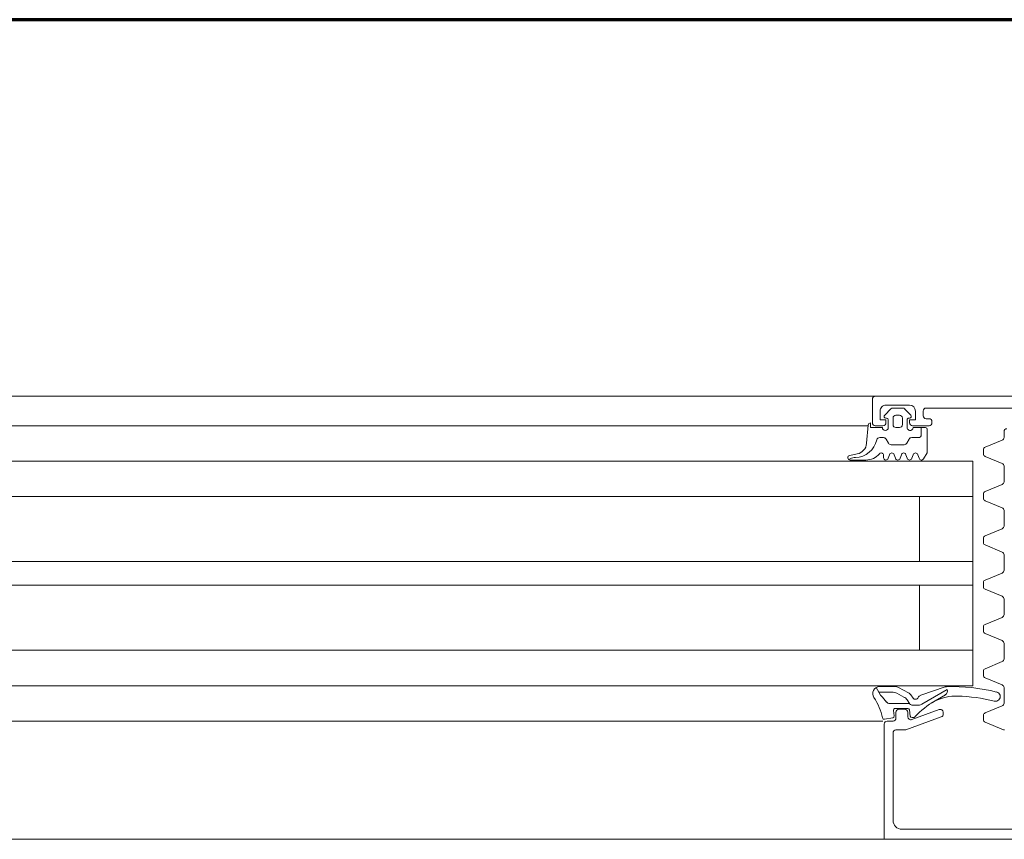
# Model space of a CAD drawing. Header units: centimetres. Extents: x -1316 to 21770, y -8842 to 3590.
# Tile 83 of 125: x 458 to 475, y 1664 to 1678. Entities that reach past the tile are written whole.
import ezdxf

# ---------------------------------------------------------------- set-up
doc = ezdxf.new("R2010")
doc.units = ezdxf.units.CM
doc.linetypes.add('Długa kreska', pattern=[142.875, 95.25, -47.625])
for name, color, linetype, lineweight in [('A-DETL', 90, 'Continuous', 9), ('A-DETL-GENF', 92, 'Continuous', 9), ('A-DOOR', 31, 'Continuous', 13)]:
    doc.layers.add(name, color=color, linetype=linetype, lineweight=lineweight)

# ---------------------------------------------------------------- blocks, each defined once
blk = doc.blocks.new('Schueco_FWS_ADS-75-SimplySmart_inw_Family-02 - FWS SI insert unit 90-2368395-5_piętro III __10_50 m_ - stan projektowany')
at = {"layer": 'A-DETL-GENF'}
for p, q in [((-75.5, 6.6), (75.5, 6.6)), ((7.65, 4.6), (-59.08, 4.6)), ((-54.5, 4), (7.65, 4)), ((-54.5, 3.4), (7.65, 3.4)), ((-54.5, 2.3), (7.65, 2.3)), ((-54.5, 1.9), (7.65, 1.9)), ((-54.5, 0.8), (7.65, 0.8)), ((-54.5, 0.2), (7.65, 0.2)), ((-54.5, -0.4), (7.65, -0.4)), ((74.6, -0.9), (-74.6, -0.9))]:
    blk.add_line(p, q, dxfattribs=at)
at = {"layer": 'A-DOOR'}
for p, q in [((-59.25, 6.6), (-53.75, 6.6)), ((-59.4, 6.43), (-61.71, 6.43)), ((-59.25, 4.8), (-59.25, 6.28)), ((-61.121, 4.746), (-60.811, 4.618)), ((-60.067, 4.529), (-59.468, 4.747)), ((-59.451, 4.75), (-59.3, 4.75)), ((-60.78, 4.502), (-60.78, 4.578)), ((-59.567, 4.573), (-60.033, 4.403)), ((-59.599, 4.54), (-59.572, 4.54)), ((-59.542, 4.514), (-59.529, 4.411)), ((-59.5, 4.45), (-59.5, 4.526)), ((-59.3, 4.55), (-59.3, 4.45)), ((-59.259, 4.419), (-59.27, 4.509)), ((-59.15, 4.6), (-59.25, 4.6)), ((-59.246, 4.542), (-59.107, 4.569)), ((-60.811, 4.462), (-61.099, 4.343)), ((-60.1, 4.45), (-60.1, 4.482)), ((-59.499, 4.385), (-59.289, 4.385)), ((-59.35, 4.4), (-59.45, 4.4)), ((-61.13, 4.297), (-61.13, 4.033)), ((-59.738, 4.315), (-60.167, 4.063)), ((-60.136, 4.153), (-59.897, 4.297)), ((-59.59, 4.329), (-59.687, 4.329)), ((-59.55, 4.155), (-59.59, 4.21)), ((-59.316, 4.129), (-59.434, 4.193)), ((-59.72, 4.163), (-60.134, 4.021)), ((-59.344, 4.03), (-59.511, 4.121)), ((-59.022, 4.015), (-59.287, 4.015)), ((-59.01, 4.108), (-59.234, 4.108)), ((-59.04, 4.161), (-58.966, 4.031)), ((-61.099, 3.987), (-60.811, 3.868)), ((-60.811, 3.712), (-61.099, 3.593)), ((-60.78, 3.752), (-60.78, 3.828)), ((-61.13, 3.547), (-61.13, 3.283)), ((-53.75, 3.4), (-60.6, 3.4)), ((-59.146, 3.4), (-53.75, 3.4)), ((-61.099, 3.237), (-60.811, 3.118)), ((-60.78, 3.002), (-60.78, 3.078)), ((-60.811, 2.962), (-61.099, 2.843)), ((-61.13, 2.797), (-61.13, 2.533)), ((-61.099, 2.487), (-60.811, 2.368)), ((-60.811, 2.212), (-61.099, 2.093)), ((-60.78, 2.252), (-60.78, 2.328)), ((-61.13, 2.047), (-61.13, 1.783)), ((-61.099, 1.737), (-60.811, 1.618)), ((-60.78, 1.502), (-60.78, 1.578)), ((-60.811, 1.462), (-61.099, 1.343)), ((-61.13, 1.297), (-61.13, 1.033)), ((-61.099, 0.987), (-60.811, 0.868)), ((-60.811, 0.712), (-61.099, 0.593)), ((-60.78, 0.752), (-60.78, 0.828)), ((-53.75, 0.8), (-60.6, 0.8)), ((-61.13, 0.547), (-61.13, 0.283)), ((-61.099, 0.237), (-60.811, 0.118)), ((-58.791, 0.18), (-58.524, 0.18)), ((-58.526, 0.158), (-58.499, 0.172)), ((-60.78, 0.002), (-60.78, 0.078)), ((-59.691, 0.15), (-59.669, 0.09)), ((-59.591, 0.09), (-59.569, 0.15)), ((-59.491, 0.15), (-59.469, 0.09)), ((-59.391, 0.09), (-59.369, 0.15)), ((-59.291, 0.15), (-59.269, 0.09)), ((-59.191, 0.09), (-59.169, 0.15)), ((-59.09, 0.14), (-59.09, 0.1)), ((-58.516, 0.101), (-58.642, 0.076)), ((-60.811, -0.038), (-61.099, -0.157)), ((-59.523, -0.175), (-59.483, -0.105)), ((-59.44, -0.08), (-59.216, -0.08)), ((-59.173, -0.105), (-59.132, -0.175)), ((-58.803, -0.103), (-58.83, -0.41)), ((-61.13, -0.203), (-61.13, -0.3)), ((-59.728, -0.37), (-59.728, -0.25)), ((-59.678, -0.2), (-59.567, -0.2)), ((-59.089, -0.2), (-59.024, -0.2)), ((-59.91, -0.47), (-59.91, -0.45)), ((-59.86, -0.4), (-59.58, -0.4)), ((-59.59, -0.37), (-59.8, -0.37)), ((-59.49, -0.5), (-59.49, -0.37)), ((-59.41, -0.42), (-59.41, -0.53)), ((-59.3, -0.37), (-59.36, -0.37)), ((-59.25, -0.53), (-59.25, -0.42)), ((-59.17, -0.37), (-59.17, -0.5)), ((-59.08, -0.4), (-58.95, -0.4)), ((-58.9, -0.45), (-58.9, -0.85)), ((-58.828, -0.4), (-53.75, -0.4)), ((-59.81, -0.52), (-59.86, -0.52)), ((-59.76, -0.65), (-59.76, -0.57)), ((-59.447, -0.685), (-59.551, -0.581)), ((-59.53, -0.53), (-59.52, -0.53)), ((-59.36, -0.58), (-59.3, -0.58)), ((-59.109, -0.581), (-59.213, -0.685)), ((-59.14, -0.53), (-59.13, -0.53)), ((-61.81, -0.7), (-59.81, -0.7)), ((-59.53, -0.75), (-59.13, -0.75)), ((-59.248, -0.7), (-59.412, -0.7)), ((-58.95, -0.9), (-67.55, -0.9)), ((-58.95, -0.9), (-53.75, -0.9))]:
    blk.add_line(p, q, dxfattribs=at)
at = {"layer": 'A-DOOR', "flags": 128}
for points in [[(-61.95, 6.48), (-62.05, 6.48), (-62.05, 6.6), (-59.1, 6.6), (-59.1, 4.65)], [(-59.489, 4.241), (-59.527, 4.303), (-59.191, 4.303)], [(-53.75, 4), (-60.6, 4), (-60.6, 0.2), (-53.75, 0.2)], [(-59.7, 3.4), (-59.7, 2.3), (-60.6, 2.3), (-53.75, 2.3)], [(-59.7, 0.8), (-59.7, 1.9), (-60.6, 1.9), (-53.75, 1.9)], [(-59.83, -0.34), (-59.83, 0.06), (-59.765, 0.16)], [(-59.53, -0.45), (-59.53, -0.5), (-59.63, -0.5), (-59.63, -0.65)], [(-59.03, -0.65), (-59.03, -0.5), (-59.13, -0.5), (-59.13, -0.45)], [(-58.87, -0.45), (-58.87, -0.37), (-59.07, -0.37)]]:
    blk.add_lwpolyline(points, dxfattribs=at)
at = {"layer": 'A-DOOR'}
for centre, radius, start, end in [((-59.4, 6.28), 0.15, 0, 90), ((-61.14, 4.7), 0.05, 67.5, 90), ((-59.451, 4.7), 0.05, 90, 110), ((-59.3, 4.8), 0.05, 270, 0), ((-60.83, 4.572), 0.05, 7.1452, 67.5), ((-60.05, 4.482), 0.05, 110, 180), ((-60.491, 5.282), 1.15, 297.1697, 319.1518), ((-59.599, 4.51), 0.03, 90, 139.1518), ((-59.572, 4.51), 0.03, 7.0564, 90), ((-59.55, 4.526), 0.05, 0, 110), ((-59.25, 4.55), 0.05, 90, 180), ((-59.24, 4.513), 0.03, 100.9941, 188.118), ((-59.15, 4.65), 0.05, 270, 0), ((-59.1, 4.54), 0.03, 11.4268, 102.3565), ((-58.14, 4.734), 0.95, 191.4268, 214.051), ((-61.08, 4.297), 0.05, 112.5, 180), ((-60.83, 4.508), 0.05, 292.5, 352.8548), ((-60.05, 4.45), 0.05, 180, 290), ((-59.499, 4.415), 0.03, 187.0564, 270), ((-59.45, 4.45), 0.05, 180, 270), ((-59.35, 4.45), 0.05, 270, 0), ((-59.289, 4.415), 0.03, 270, 7.2077), ((-60.985, 4.184), 0.08, 74.699, 256.5296), ((-60.268, 7.009), 2.834, 255.7856, 268.4777), ((-60.322, 4.975), 0.8, 268.4714, 296.3861), ((-59.687, 4.229), 0.1, 90, 120.3836), ((-59.746, 4.239), 0.08, 289.0101, 333.0444), ((-59.63, 4.18), 0.05, 36.3666, 153.0444), ((-59.584, 4.253), 0.0764, 29.9329, 94.2645), ((-59.353, 4.342), 0.17, 216.4634, 241.4634), ((-59.191, 4.243), 0.06, 33.3021, 90), ((-57.763, 5.398), 1.777, 219.1355, 223.7266), ((-59.075, 4.141), 0.04, 29.6254, 45.0361), ((-59.026, 4.135), 0.12, 271.9923, 34.051), ((-61.08, 4.033), 0.05, 180, 247.5), ((-60.267, 7.009), 2.994, 255.7723, 272.1183), ((-60.097, 4.089), 0.075, 121.1063, 200.0149), ((-60.16, 4.097), 0.08, 272.1106, 289.0101), ((-59.453, 4.226), 0.12, 216.3666, 241.3666), ((-59.287, 4.135), 0.12, 241.3666, 270.0039), ((-59.234, 4.278), 0.17, 241.4634, 270.0728), ((-60.83, 3.822), 0.05, 7.1452, 67.5), ((-60.83, 3.758), 0.05, 292.5, 352.8548), ((-61.08, 3.547), 0.05, 112.5, 180), ((-61.08, 3.283), 0.05, 180, 247.5), ((-60.83, 3.072), 0.05, 7.1452, 67.5), ((-60.83, 3.008), 0.05, 292.5, 352.8548), ((-61.08, 2.797), 0.05, 112.5, 180), ((-61.08, 2.533), 0.05, 180, 247.5), ((-60.83, 2.322), 0.05, 7.1452, 67.5), ((-60.83, 2.258), 0.05, 292.5, 352.8548), ((-61.08, 2.047), 0.05, 112.5, 180), ((-61.08, 1.783), 0.05, 180, 247.5), ((-60.83, 1.572), 0.05, 7.1452, 67.5), ((-60.83, 1.508), 0.05, 292.5, 352.8548), ((-61.08, 1.297), 0.05, 112.5, 180), ((-61.08, 1.033), 0.05, 180, 247.5), ((-60.83, 0.822), 0.05, 7.1452, 67.5), ((-60.83, 0.758), 0.05, 292.5, 352.8548), ((-61.08, 0.547), 0.05, 112.5, 180), ((-61.08, 0.283), 0.05, 180, 247.5), ((-59.73, 0.14), 0.04, 14.9995, 150.0003), ((-59.53, 0.14), 0.04, 14.9996, 165.0004), ((-59.33, 0.14), 0.04, 14.9996, 165.0004), ((-59.13, 0.14), 0.04, 359.9998, 165.0003), ((-58.791, -0.12), 0.3, 89.9987, 139.6802), ((-58.524, 0.14), 0.04, 281.0106, 90.0809), ((-60.83, 0.072), 0.05, 7.1452, 67.5), ((-60.83, 0.008), 0.05, 292.5, 352.8548), ((-59.63, 0.1), 0.04, 195.0002, 344.9998), ((-59.43, 0.1), 0.04, 195.0002, 344.9998), ((-59.23, 0.1), 0.04, 195.0002, 344.9998), ((-59.05, 0.1), 0.04, 180, 319.6792), ((-58.603, -0.244), 0.381, 91.8995, 167.3401), ((-58.604, -0.12), 0.2, 101.0025, 174.9918), ((-58.649, 0.478), 0.343, 275.6011, 291.0537), ((-61.08, -0.203), 0.05, 112.5, 180), ((-59.44, -0.13), 0.05, 90, 150), ((-59.216, -0.13), 0.05, 30, 90), ((-59.024, -0.15), 0.05, 270, 347.8734), ((-61.18, -0.3), 0.05, 270, 360), ((-59.678, -0.25), 0.05, 90, 180), ((-59.54, -0.37), 0.05, 359.9994, 179.9994), ((-59.567, -0.15), 0.05, 270, 330), ((-59.12, -0.37), 0.05, 0, 180), ((-59.089, -0.15), 0.05, 210, 270), ((-59.86, -0.45), 0.05, 90, 180), ((-59.86, -0.47), 0.05, 180, 270), ((-59.8, -0.34), 0.03, 180, 270), ((-59.58, -0.45), 0.05, 0, 90), ((-59.52, -0.5), 0.03, 270, 0), ((-59.36, -0.42), 0.05, 89.9989, 180.0011), ((-59.3, -0.42), 0.05, 359.9989, 90.0011), ((-59.14, -0.5), 0.03, 180, 270), ((-59.08, -0.45), 0.05, 90, 180), ((-58.95, -0.45), 0.05, 0, 90), ((-58.87, -0.41), 0.04, 270.0001, 359.9994), ((-59.81, -0.57), 0.05, 0, 90), ((-59.81, -0.65), 0.05, 270, 0), ((-59.53, -0.65), 0.1, 180, 270), ((-59.53, -0.56), 0.03, 89.9999, 225.0019), ((-59.36, -0.53), 0.05, 179.9979, 270.0021), ((-59.3, -0.53), 0.05, 269.9979, 0.0021), ((-59.13, -0.56), 0.03, 315.0034, 89.9945), ((-59.13, -0.65), 0.1, 270, 0), ((-59.412, -0.65), 0.05, 224.9723, 270), ((-59.248, -0.65), 0.05, 270, 315.0202), ((-58.95, -0.85), 0.05, 270, 0)]:
    blk.add_arc(centre, radius, start, end, dxfattribs=at)

msp = doc.modelspace()

# ---------------------------------------------------------------- linework, layer by layer
at = {"layer": 'A-DETL', "linetype": 'Długa kreska', "lineweight": 70}
msp.add_line((536.377, 1678.001), (3.377, 1678.001), dxfattribs=at)

# ---------------------------------------------------------------- block references
at = {"layer": 'A-DOOR', "rotation": 180}
msp.add_blockref('Schueco_FWS_ADS-75-SimplySmart_inw_Family-02 - FWS SI insert unit 90-2368395-5_piętro III __10_50 m_ - stan projektowany', (413.877, 1670.726), dxfattribs=at)

doc.saveas('drawing.dxf')
